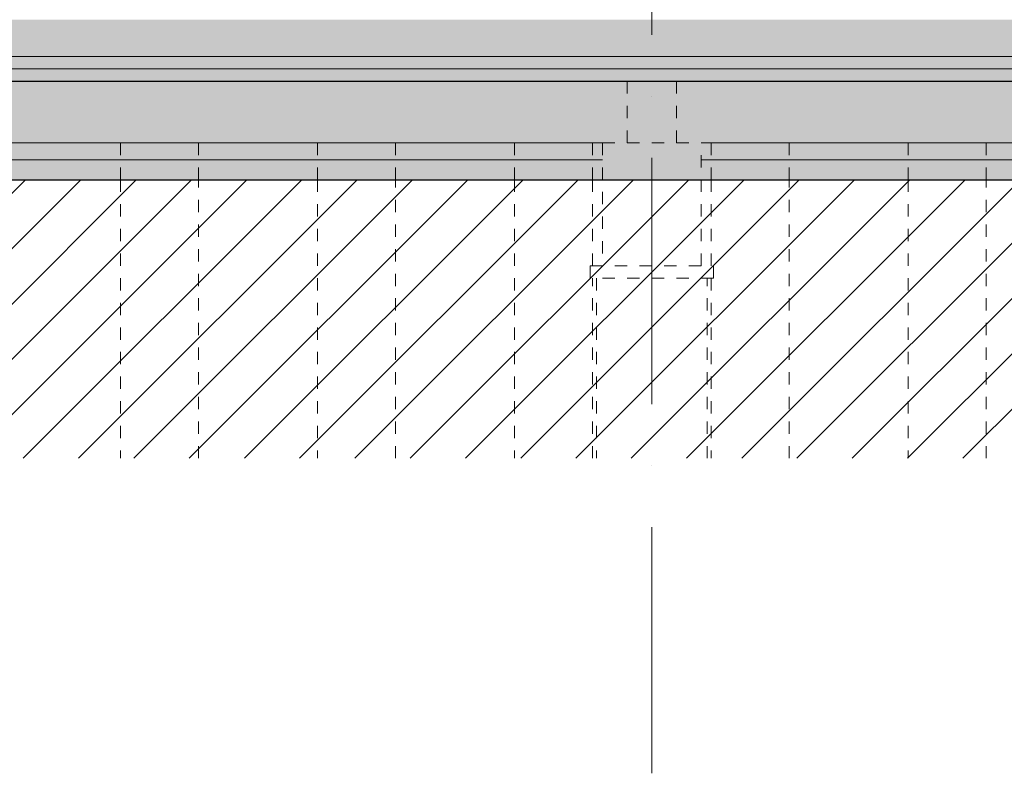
# Model space of a CAD drawing. Header units: millimetres. Extents: x 200776 to 378340, y -23587 to 19113.
# Tile 9 of 61: x 224504 to 232504, y -6123 to 0. Entities that reach past the tile are written whole.
import ezdxf

# ---------------------------------------------------------------- set-up
doc = ezdxf.new("R2010")
doc.units = ezdxf.units.MM
doc.linetypes.add('A_CARA_02_Čárkovaná', pattern=[200, 100, -100])
doc.linetypes.add('Čerchovaná 20mm', pattern=[3000, 2000, -500, 0, -500])
for name, color, linetype, lineweight in [('CA_OSY', 5, 'Continuous', 9), ('CA_PODLAHA', 1, 'Continuous', 25), ('CA_PODLAHA25', 7, 'Continuous', 13), ('CA_POHHRA25', 7, 'Continuous', 13), ('CA_REZY', 1, 'Continuous', 25), ('CA_SRAFY', 9, 'Continuous', 25), ('CA_ZAKLADY25', 7, 'Continuous', 13), ('CA_ZARIZPRED', 8, 'Continuous', 13), ('Terénní útvar', 55, 'Continuous', 13), ('Vzor v řezu', 55, 'Continuous', 9)]:
    doc.layers.add(name, color=color, linetype=linetype, lineweight=lineweight)
pattern_1 = [(50, (248519.7, 1115), (728.7365, -63.756), [76.2, -838.2]), (355, (248519.7, 1115), (-140.972, 764.228), [60.96, -670.56]), (100.451, (248580.4, 1109.7), (587.77, 700.467), [64.76, -712.36]), (46.184, (248519.7, 1318.2), (1084.316, -168.171), [114.3, -1257.3]), (96.636, (248610.1, 1304.2), (949.61, 989.71), [97.14, -1068.54]), (351.184, (248519.7, 1318.2), (949.62, 989.7), [91.44, -1005.84]), (21, (248621.3, 1267.4), (606.458, -409.0606), [76.2, -838.2]), (326, (248621.3, 1267.4), (247.208, 736.753), [60.96, -670.56]), (71.451, (248671.84, 1233.3), (853.668, 327.685), [64.76, -712.36]), (37.5, (248519.7, 1115), (12.3547, 338.2201), [33.528, -628.904, 33.528, -647.192, -673.1]), (37.5, (248519.7, 1115), (12.3547, 338.2201), [-1343.152, 33.528, -639.572]), (7.5, (248519.7, 1115), (267.279, 400.722), [33.528, -354.584, 33.528, -613.664, -256.54]), (7.5, (248519.7, 1115), (267.279, 400.722), [-1035.304, 33.528, -223.012]), (327.5, (248293.13, 1115), (542.3633, -22.9153), [33.528, -220.472, 33.528, -1810.512]), (327.5, (248293.13, 1115), (542.3633, -22.9153), [-287.528, -758.952, 33.528, -1018.032]), (317.5, (248191.53, 1115), (592.517, 101.707), [33.528, -296.672, 33.528, -492.76, -746.76]), (317.5, (248191.53, 1115), (592.517, 101.707), [-856.488, 33.528, -713.232])]

# ---------------------------------------------------------------- blocks, each defined once
blk = doc.blocks.new('ocelová kce final - 11542_003_OK-HALA_TaO-2_ET_AciS_2025-05-29_upr_dwg-2597525-Řez 1 - vestavek V9')
at = {"layer": 'CA_REZY'}
blk.add_line((205090, -500), (289420, -500), dxfattribs=at)
blk = doc.blocks.new('ocelová kce final - ocelová kce final-2597615-Řez 1 - vestavek V9')
blk.add_blockref('ocelová kce final - 11542_003_OK-HALA_TaO-2_ET_AciS_2025-05-29_upr_dwg-2597525-Řez 1 - vestavek V9', (0, 0))

msp = doc.modelspace()

# ---------------------------------------------------------------- hatches: boundary and pattern name
at = {"layer": 'CA_SRAFY', "lineweight": 9}
h = msp.add_hatch(dxfattribs=at)
h.set_pattern_fill('FP_6', color=256, style=0, pattern_type=2)
h.set_pattern_definition([(45, (248519.7, 1115), (-269.4077, 269.4077), []), (45, (248789.1, 1115), (-269.4077, 269.4077), [190.5, -95.25])])
h.paths.add_polyline_path([(249178.9, -300), (289210, -300), (289210, 0), (205350, 0), (205350, -300), (248817.7, -300)])
h = msp.add_hatch(dxfattribs=at)
h.set_pattern_fill('FP_5', color=256, style=0, pattern_type=2)
h.set_pattern_definition(pattern_1)
h.paths.add_polyline_path([(205350, -400), (289210, -400), (289210, -300), (205350, -300), (205350, -312.5)])
h = msp.add_hatch(dxfattribs=at)
h.set_pattern_fill('FP_5', color=256, style=0, pattern_type=2)
h.set_pattern_definition(pattern_1)
h.paths.add_polyline_path([(248095.3, -1300), (289210, -1300), (289210, -400), (205350, -400), (205350, -1300), (247734.1, -1300)])
at = {"layer": 'Vzor v řezu'}
h = msp.add_hatch(dxfattribs=at)
h.set_pattern_fill('FP_7', color=256, style=0, pattern_type=2)
h.set_pattern_definition([(45, (248519.7, 1115), (-224.5064, 224.5064), [])])
h.paths.add_polyline_path([(241593.5, -3564), (293247, -3564), (293247, -181.4), (290104.4, -185.2), (289580, -184.2), (289580, -1140), (289210, -1140), (289210, -1300), (205350, -1300), (205350, -1140), (204945, -1140), (204945, -210), (202289.9, -210), (202289.9, 2963), (200776.3, 2922), (200776.3, -3564), (241232.2, -3564)])

# ---------------------------------------------------------------- linework, layer by layer
at = {"layer": 'CA_OSY', "linetype": 'Čerchovaná 20mm'}
msp.add_line((229640, -6123.3), (229640, 17912.5), dxfattribs=at)
at = {"layer": 'CA_PODLAHA'}
msp.add_line((205350, -1300), (289210, -1300), dxfattribs=at)
at = {"layer": 'CA_PODLAHA25'}
for p, q in [((289210, -300), (205350, -300)), ((289210, -400), (205350, -400))]:
    msp.add_line(p, q, dxfattribs=at)
at = {"layer": 'CA_POHHRA25'}
for p, q in [((229240, -1000), (224040, -1000)), ((235240, -1000), (230040, -1000))]:
    msp.add_line(p, q, dxfattribs=at)
at = {"layer": 'CA_ZAKLADY25', "linetype": 'A_CARA_02_Čárkovaná', "lineweight": 9}
for p, q in [((229440, -500), (229440, -1000)), ((229840, -500), (229840, -1000)), ((225323.1, -1000), (225323.1, -1300)), ((225957, -1300), (225957, -1000)), ((226923.1, -1000), (226923.1, -1300)), ((227557, -1300), (227557, -1000)), ((228523.1, -1000), (228523.1, -1300)), ((229157, -1300), (229157, -1000)), ((229240, -1000), (230040, -1000)), ((229240, -1000), (229240, -2000)), ((230040, -2000), (230040, -1000)), ((230123.1, -1000), (230123.1, -1300)), ((230757, -1300), (230757, -1000)), ((231723.1, -1000), (231723.1, -1300)), ((232357, -1300), (232357, -1000)), ((225323.1, -1300), (225323.1, -3564)), ((225957, -3564), (225957, -1300)), ((226923.1, -1300), (226923.1, -3564)), ((227557, -3564), (227557, -1300)), ((228523.1, -1300), (228523.1, -3564)), ((229157, -2000), (229157, -1300)), ((230123.1, -1300), (230123.1, -2000)), ((230757, -3564), (230757, -1300)), ((231723.1, -1300), (231723.1, -3564)), ((232357, -3564), (232357, -1300)), ((229140, -2000), (230140, -2000)), ((229140, -2000), (229140, -2100)), ((230140, -2100), (230140, -2000)), ((230140, -2100), (229140, -2100)), ((229157, -3564), (229157, -2100)), ((229190, -2100), (229190, -3564)), ((230090, -3564), (230090, -2100)), ((230123.1, -2100), (230123.1, -3564))]:
    msp.add_line(p, q, dxfattribs=at)
at = {"layer": 'Terénní útvar', "color": 135}
for p, q in [((224040, -1140), (229240, -1140)), ((230040, -1140), (235240, -1140))]:
    msp.add_line(p, q, dxfattribs=at)

# ---------------------------------------------------------------- block references
at = {"layer": 'CA_ZARIZPRED'}
msp.add_blockref('ocelová kce final - ocelová kce final-2597615-Řez 1 - vestavek V9', (0, 0), dxfattribs=at)

doc.saveas('drawing.dxf')
